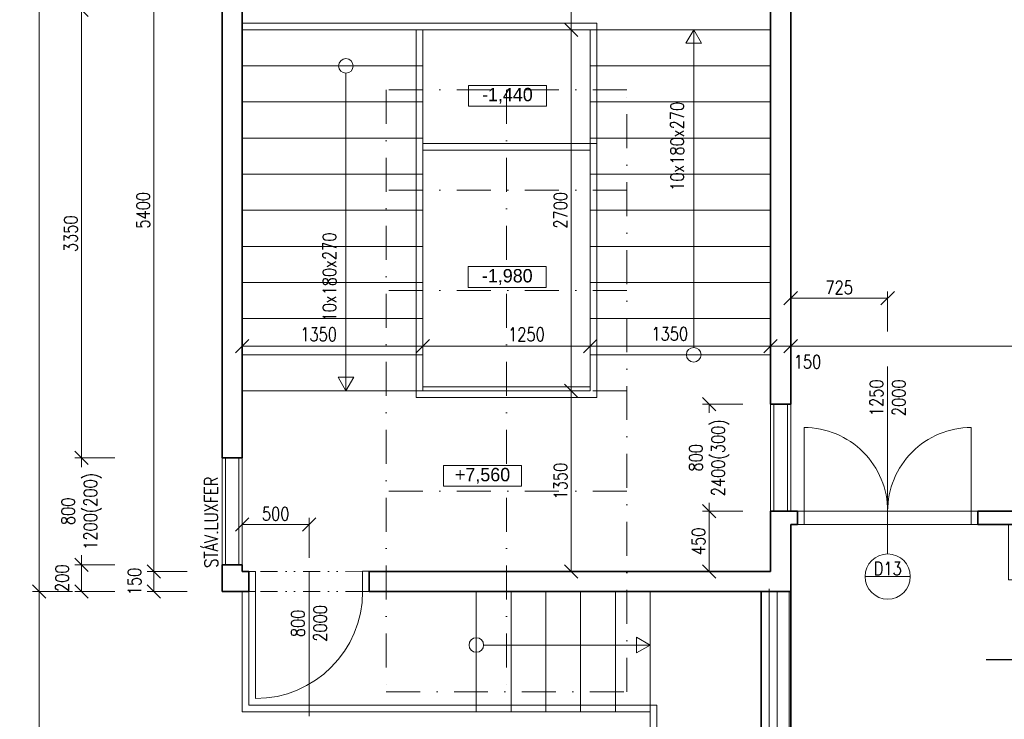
# Model space of a CAD drawing. Header units: millimetres. Extents: x -485339 to 350584, y -1189934 to 0.
# Tile 43 of 178: x -76119 to -68758, y -1148392 to -1143161. Entities that reach past the tile are written whole.
import ezdxf
from ezdxf import colors
from ezdxf.entities.mleader import LeaderData, LeaderLine
from ezdxf.enums import TextEntityAlignment as Align
from ezdxf.math import Vec2, Vec3

# ---------------------------------------------------------------- set-up
doc = ezdxf.new("R2010")
doc.units = ezdxf.units.MM
doc.header["$LTSCALE"] = 10
doc.linetypes.add('DASHDOT', pattern=[25.4, 12.7, -6.35, 0, -6.35])
doc.linetypes.add('DĚLICÍ2', pattern=[15.875, 6.35, -3.175, 0, -3.175, 0, -3.175])
doc.layers.get('Defpoints').update_dxf_attribs({"color": 201})
for name, color, linetype, lineweight in [('N_dveře', 10, 'Continuous', 18), ('N_popis', 10, 'Continuous', 18), ('N_popis_otvory', 10, 'Continuous', 18), ('N_čáry_obrys', 10, 'Continuous', 35), ('N_čáry_obv.plášt', 212, 'Continuous', 18), ('N_čáry_obv.plášt_obrys', 212, 'Continuous', 35), ('N_čáry_plné', 10, 'Continuous', 18), ('St__otvory_dveře', 40, 'Continuous', 18), ('St_ker_obklad', 250, 'DASHDOT', 35), ('St_kóty', 132, 'Continuous', 18), ('St_otvory_okna', 40, 'Continuous', 18), ('St_popis', 250, 'Continuous', 18), ('St_popis_otvory', 40, 'Continuous', 18), ('St_čáry_obrys', 5, 'Continuous', 35), ('St_čáry_osy', 250, 'DASHDOT', 18), ('St_čáry_plné', 250, 'Continuous', 18)]:
    doc.layers.add(name, color=color, linetype=linetype, lineweight=lineweight)
doc.layers.add('St_plocha_místn', color=140, linetype='Continuous', lineweight=18, plot=False)
doc.styles.add('1_50', font='txt', dxfattribs={"height": 100})
doc.styles.get("Standard").update_dxf_attribs({"font": 'simplex.shx', "width": 0.8})
doc.linetypes.add('ZIGZAG', pattern='A,0.00254,-5.08,[131,ltypeshp.shx,S=5.08,R=0,X=-5.08,Y=0],-10.16,[131,ltypeshp.shx,S=5.08,R=180,X=5.08,Y=0],-5.08', length=20.32254)
doc.dimstyles.new('stavebníM50 vnitřní', dxfattribs={"dimtxt": 100, "dimasz": 100, "dimexe": 50, "dimexo": 100, "dimgap": 30, "dimtad": 1, "dimdec": 0, "dimtxsty": 'Standard', "dimblk": 'OBLIQUE', "dimcen": 2.5, "dimclrd": 256, "dimclre": 256, "dimclrt": 256, "dimadec": 0, "dimazin": 0, "dimtfac": 1, "dimtdec": 0, "dimtmove": 2, "dimatfit": 2, "dimldrblk": 'OBLIQUE', "dimfxl": 250, "dimfxlon": 1, "dimlwd": -1, "dimlwe": -1, "dimarcsym": 0})

# ---------------------------------------------------------------- blocks, each defined once
blk = doc.blocks.new('G$CCBB459BE')
at = {"layer": 'St__otvory_dveře', "color": 0, "ltscale": 2}
for points in [[(50, 100.8), (50, 725.8)], [(1300, 100.8), (1300, 725.8)]]:
    blk.add_lwpolyline(points, dxfattribs=at)
at = {"layer": 'St__otvory_dveře', "ltscale": 2}
for points in [[(50, 100), (0, 100), (0, 0), (50, 0)], [(1350, 100.8), (1300, 100.8), (1300, 0.8), (1350, 0.8)]]:
    blk.add_lwpolyline(points, close=True, dxfattribs=at)
at = {"layer": 'St__otvory_dveře', "linetype": 'DĚLICÍ2', "ltscale": 2}
for points in [[(50, 100), (1300, 100.8)], [(50, 0), (1300, 0.8)]]:
    blk.add_lwpolyline(points, dxfattribs=at)
at = {"layer": 'St__otvory_dveře', "color": 0, "ltscale": 2}
for centre, start, end in [((50, 100.8), 359.96305, 90), ((1300, 100.8), 90, 180.03695)]:
    blk.add_arc(centre, 625, start, end, dxfattribs=at)
blk = doc.blocks.new('G$CD3821618')
at = {"layer": 'St__otvory_dveře', "ltscale": 2}
for points in [[(-150, -50), (-150, 0), (0, 0), (0, -50)], [(-150.8, -900), (-150.8, -850), (-0.8, -850), (-0.8, -900)]]:
    blk.add_lwpolyline(points, close=True, dxfattribs=at)
at = {"layer": 'St__otvory_dveře', "linetype": 'DĚLICÍ2', "ltscale": 2}
for points in [[(-150, -50), (-150.8, -850)], [(0, -50), (-0.8, -850)]]:
    blk.add_lwpolyline(points, dxfattribs=at)
at = {"layer": 'St__otvory_dveře', "ltscale": 2}
blk.add_lwpolyline([(-150.8, -850), (-950.8, -850)], dxfattribs=at)
blk.add_arc((-150.8, -850), 800, 90, 180, dxfattribs=at)
blk = doc.blocks.new('G$C94846F24')
at = {"layer": 'St_čáry_osy', "linetype": 'ByBlock', "ltscale": 2}
blk.add_lwpolyline([(-900, -4500), (900, -4500), (900, 0), (-900, 0)], close=True, dxfattribs=at)
for points in [[(0, 0), (0, -4500)], [(900, -750), (-900, -750)], [(900, -1500), (-900, -1500)], [(900, -2250), (-900, -2250)], [(900, -3000), (-900, -3000)], [(900, -3750), (-900, -3750)]]:
    blk.add_lwpolyline(points, dxfattribs=at)
blk = doc.blocks.new('_OBLIQUE')
at = {"color": 0, "linetype": 'ByBlock'}
blk.add_line((-0.5, -0.5), (0.5, 0.5), dxfattribs=at)
blk = doc.blocks.new('*D6569')
at = {"layer": 'Defpoints', "color": 0}
for p in [(-74604.9, -1143086.2), (-75656.6, -1146436.6), (-74604.9, -1146436.6)]:
    blk.add_point(p, dxfattribs=at)
at = {"layer": 'St_kóty'}
for p, q in [((-75406.6, -1143086.2), (-75706.6, -1143086.2)), ((-75656.6, -1143086.2), (-75656.6, -1146436.6)), ((-75406.6, -1146436.6), (-75706.6, -1146436.6))]:
    blk.add_line(p, q, dxfattribs=at)
at = {"layer": 'St_kóty', "linetype": 'ByBlock', "xscale": 100, "yscale": 100, "zscale": 100}
for p, rotation in [((-75656.6, -1143086.2), 90), ((-75656.6, -1146436.6), 270)]:
    blk.add_blockref('_OBLIQUE', p, dxfattribs=dict(at, rotation=rotation))
at = {"layer": 'St_kóty', "insert": (-75736.6, -1144761.4), "char_height": 100, "attachment_point": 5, "rotation": 90}
blk.add_mtext('3350', dxfattribs=at)
blk = doc.blocks.new('*D6570')
at = {"layer": 'Defpoints', "color": 0}
for p in [(-74604.9, -1146436.6), (-75656.6, -1147236.6), (-74604.9, -1147236.6)]:
    blk.add_point(p, dxfattribs=at)
at = {"layer": 'St_kóty'}
for p, q in [((-75406.6, -1146436.6), (-75706.6, -1146436.6)), ((-75656.6, -1146436.6), (-75656.6, -1146507.5)), ((-75656.6, -1147236.6), (-75656.6, -1147165.6)), ((-75406.6, -1147236.6), (-75706.6, -1147236.6))]:
    blk.add_line(p, q, dxfattribs=at)
at = {"layer": 'St_kóty', "linetype": 'ByBlock', "xscale": 100, "yscale": 100, "zscale": 100}
for p, rotation in [((-75656.6, -1146436.6), 90), ((-75656.6, -1147236.6), 270)]:
    blk.add_blockref('_OBLIQUE', p, dxfattribs=dict(at, rotation=rotation))
at = {"layer": 'St_kóty', "insert": (-75656.6, -1146836.6), "char_height": 100, "attachment_point": 5, "rotation": 90}
blk.add_mtext('800\\P1200(200)', dxfattribs=at)
blk = doc.blocks.new('*D6571')
at = {"layer": 'Defpoints', "color": 0}
for p in [(-74604.9, -1147236.6), (-75656.6, -1147436.2), (-74604.9, -1147436.2)]:
    blk.add_point(p, dxfattribs=at)
at = {"layer": 'St_kóty'}
for p, q in [((-75406.6, -1147236.6), (-75706.6, -1147236.6)), ((-75656.6, -1147236.6), (-75656.6, -1147436.2)), ((-75406.6, -1147436.2), (-75706.6, -1147436.2))]:
    blk.add_line(p, q, dxfattribs=at)
at = {"layer": 'St_kóty', "linetype": 'ByBlock', "xscale": 100, "yscale": 100, "zscale": 100}
for p, rotation in [((-75656.6, -1147236.6), 90), ((-75656.6, -1147436.2), 270)]:
    blk.add_blockref('_OBLIQUE', p, dxfattribs=dict(at, rotation=rotation))
at = {"layer": 'St_kóty', "insert": (-75801.6, -1147336.4), "char_height": 100, "attachment_point": 5, "rotation": 90}
blk.add_mtext('200', dxfattribs=at)
blk = doc.blocks.new('*D6577')
at = {"layer": 'Defpoints', "color": 0}
for p in [(-74604.9, -1141886.2), (-75115.5, -1147286.2), (-74454.9, -1147286.2)]:
    blk.add_point(p, dxfattribs=at)
at = {"layer": 'St_kóty'}
for p, q in [((-74865.5, -1141886.2), (-75165.5, -1141886.2)), ((-75115.5, -1141886.2), (-75115.5, -1147286.2)), ((-74865.5, -1147286.2), (-75165.5, -1147286.2))]:
    blk.add_line(p, q, dxfattribs=at)
at = {"layer": 'St_kóty', "linetype": 'ByBlock', "xscale": 100, "yscale": 100, "zscale": 100}
for p, rotation in [((-75115.5, -1141886.2), 90), ((-75115.5, -1147286.2), 270)]:
    blk.add_blockref('_OBLIQUE', p, dxfattribs=dict(at, rotation=rotation))
at = {"layer": 'St_kóty', "insert": (-75195.5, -1144586.2), "char_height": 100, "attachment_point": 5, "rotation": 90}
blk.add_mtext('5400', dxfattribs=at)
blk = doc.blocks.new('*D6578')
at = {"layer": 'Defpoints', "color": 0}
for p in [(-74454.9, -1147286.2), (-75115.5, -1147436.2), (-74604.9, -1147436.2)]:
    blk.add_point(p, dxfattribs=at)
at = {"layer": 'St_kóty'}
for p, q in [((-74865.5, -1147286.2), (-75165.5, -1147286.2)), ((-75115.5, -1147286.2), (-75115.5, -1147436.2)), ((-74865.5, -1147436.2), (-75165.5, -1147436.2))]:
    blk.add_line(p, q, dxfattribs=at)
at = {"layer": 'St_kóty', "linetype": 'ByBlock', "xscale": 100, "yscale": 100, "zscale": 100}
for p, rotation in [((-75115.5, -1147286.2), 90), ((-75115.5, -1147436.2), 270)]:
    blk.add_blockref('_OBLIQUE', p, dxfattribs=dict(at, rotation=rotation))
at = {"layer": 'St_kóty', "insert": (-75260.5, -1147361.2), "char_height": 100, "attachment_point": 5, "rotation": 90}
blk.add_mtext('150', dxfattribs=at)
blk = doc.blocks.new('*D6579')
at = {"layer": 'Defpoints', "color": 0}
for p in [(-74604.9, -1138456.2), (-75973, -1147436.2), (-74604.9, -1147436.2)]:
    blk.add_point(p, dxfattribs=at)
at = {"layer": 'St_kóty'}
for p, q in [((-75723, -1138456.2), (-76023, -1138456.2)), ((-75973, -1138456.2), (-75973, -1147436.2)), ((-75723, -1147436.2), (-76023, -1147436.2))]:
    blk.add_line(p, q, dxfattribs=at)
at = {"layer": 'St_kóty', "linetype": 'ByBlock', "xscale": 100, "yscale": 100, "zscale": 100}
for p, rotation in [((-75973, -1138456.2), 90), ((-75973, -1147436.2), 270)]:
    blk.add_blockref('_OBLIQUE', p, dxfattribs=dict(at, rotation=rotation))
at = {"layer": 'St_kóty', "insert": (-76053, -1142946.2), "char_height": 100, "attachment_point": 5, "rotation": 90}
blk.add_mtext('8980', dxfattribs=at)
blk = doc.blocks.new('*D6581')
at = {"layer": 'Defpoints', "color": 0}
for p in [(-70963.6, -1146036.2), (-70212.1, -1146036.2), (-70212.1, -1146836.2)]:
    blk.add_point(p, dxfattribs=at)
at = {"layer": 'St_kóty'}
for p, q in [((-70713.6, -1146036.2), (-71013.6, -1146036.2)), ((-70963.6, -1146036.2), (-70963.6, -1146099.5)), ((-70963.6, -1146836.2), (-70963.6, -1146772.8)), ((-70713.6, -1146836.2), (-71013.6, -1146836.2))]:
    blk.add_line(p, q, dxfattribs=at)
at = {"layer": 'St_kóty', "linetype": 'ByBlock', "xscale": 100, "yscale": 100, "zscale": 100}
for p, rotation in [((-70963.6, -1146036.2), 90), ((-70963.6, -1146836.2), 270)]:
    blk.add_blockref('_OBLIQUE', p, dxfattribs=dict(at, rotation=rotation))
at = {"layer": 'St_kóty', "insert": (-70963.6, -1146436.2), "char_height": 100, "attachment_point": 5, "rotation": 90}
blk.add_mtext('800\\P2400(300)', dxfattribs=at)
blk = doc.blocks.new('*D6582')
at = {"layer": 'Defpoints', "color": 0}
for p in [(-70504.9, -1146836.2), (-70963.6, -1147286.2), (-70504.9, -1147286.2)]:
    blk.add_point(p, dxfattribs=at)
at = {"layer": 'St_kóty'}
for p, q in [((-70713.6, -1146836.2), (-71013.6, -1146836.2)), ((-70963.6, -1146836.2), (-70963.6, -1147286.2)), ((-70713.6, -1147286.2), (-71013.6, -1147286.2))]:
    blk.add_line(p, q, dxfattribs=at)
at = {"layer": 'St_kóty', "linetype": 'ByBlock', "xscale": 100, "yscale": 100, "zscale": 100}
for p, rotation in [((-70963.6, -1146836.2), 90), ((-70963.6, -1147286.2), 270)]:
    blk.add_blockref('_OBLIQUE', p, dxfattribs=dict(at, rotation=rotation))
at = {"layer": 'St_kóty', "insert": (-71043.6, -1147061.2), "char_height": 100, "attachment_point": 5, "rotation": 90}
blk.add_mtext('450', dxfattribs=at)
blk = doc.blocks.new('*D6589')
at = {"layer": 'Defpoints', "color": 0}
for p in [(-73104.9, -1145602.1), (-73104.9, -1145936.2), (-74454.9, -1147286.2)]:
    blk.add_point(p, dxfattribs=at)
at = {"layer": 'St_kóty'}
for p, q in [((-74454.9, -1145852.1), (-74454.9, -1145552.1)), ((-74454.9, -1145602.1), (-73104.9, -1145602.1)), ((-73104.9, -1145836.2), (-73104.9, -1145552.1))]:
    blk.add_line(p, q, dxfattribs=at)
at = {"layer": 'St_kóty', "linetype": 'ByBlock', "xscale": 100, "yscale": 100, "zscale": 100, "rotation": 180}
blk.add_blockref('_OBLIQUE', (-74454.9, -1145602.1), dxfattribs=at)
at = {"layer": 'St_kóty', "linetype": 'ByBlock', "xscale": 100, "yscale": 100, "zscale": 100}
blk.add_blockref('_OBLIQUE', (-73104.9, -1145602.1), dxfattribs=at)
at = {"layer": 'St_kóty', "insert": (-73883.6, -1145513.5), "char_height": 100, "attachment_point": 5}
blk.add_mtext('1350', dxfattribs=at)
blk = doc.blocks.new('*D6590')
at = {"layer": 'Defpoints', "color": 0}
for p in [(-71854.9, -1145602.1), (-71854.9, -1145906.2), (-73104.9, -1145936.2)]:
    blk.add_point(p, dxfattribs=at)
at = {"layer": 'St_kóty'}
for p, q in [((-73104.9, -1145836.2), (-73104.9, -1145552.1)), ((-73104.9, -1145602.1), (-71854.9, -1145602.1)), ((-71854.9, -1145806.2), (-71854.9, -1145552.1))]:
    blk.add_line(p, q, dxfattribs=at)
at = {"layer": 'St_kóty', "linetype": 'ByBlock', "xscale": 100, "yscale": 100, "zscale": 100, "rotation": 180}
blk.add_blockref('_OBLIQUE', (-73104.9, -1145602.1), dxfattribs=at)
at = {"layer": 'St_kóty', "linetype": 'ByBlock', "xscale": 100, "yscale": 100, "zscale": 100}
blk.add_blockref('_OBLIQUE', (-71854.9, -1145602.1), dxfattribs=at)
at = {"layer": 'St_kóty', "insert": (-72330.2, -1145513.6), "char_height": 100, "attachment_point": 5}
blk.add_mtext('1250', dxfattribs=at)
blk = doc.blocks.new('*D6591')
at = {"layer": 'Defpoints', "color": 0}
for p in [(-70504.9, -1145602.1), (-71854.9, -1145906.2), (-70504.9, -1146036.2)]:
    blk.add_point(p, dxfattribs=at)
at = {"layer": 'St_kóty'}
for p, q in [((-71854.9, -1145806.2), (-71854.9, -1145552.1)), ((-71854.9, -1145602.1), (-70504.9, -1145602.1)), ((-70504.9, -1145852.1), (-70504.9, -1145552.1))]:
    blk.add_line(p, q, dxfattribs=at)
at = {"layer": 'St_kóty', "linetype": 'ByBlock', "xscale": 100, "yscale": 100, "zscale": 100, "rotation": 180}
blk.add_blockref('_OBLIQUE', (-71854.9, -1145602.1), dxfattribs=at)
at = {"layer": 'St_kóty', "linetype": 'ByBlock', "xscale": 100, "yscale": 100, "zscale": 100}
blk.add_blockref('_OBLIQUE', (-70504.9, -1145602.1), dxfattribs=at)
at = {"layer": 'St_kóty', "insert": (-71258.9, -1145509.2), "char_height": 100, "attachment_point": 5}
blk.add_mtext('1350', dxfattribs=at)
blk = doc.blocks.new('*D6592')
at = {"layer": 'Defpoints', "color": 0}
for p in [(-72004.9, -1145936.2), (-71995.6, -1145936.2), (-72004.9, -1147286.2)]:
    blk.add_point(p, dxfattribs=at)
at = {"layer": 'St_kóty'}
for p, q in [((-71995.6, -1145936.2), (-71945.6, -1145936.2)), ((-71995.6, -1147286.2), (-71995.6, -1145936.2)), ((-71995.6, -1147286.2), (-71945.6, -1147286.2))]:
    blk.add_line(p, q, dxfattribs=at)
at = {"layer": 'St_kóty', "linetype": 'ByBlock', "xscale": 100, "yscale": 100, "zscale": 100}
for p, rotation in [((-71995.6, -1145936.2), 90), ((-71995.6, -1147286.2), 270)]:
    blk.add_blockref('_OBLIQUE', p, dxfattribs=dict(at, rotation=rotation))
at = {"layer": 'St_kóty', "insert": (-72075.6, -1146611.2), "char_height": 100, "attachment_point": 5, "rotation": 90}
blk.add_mtext('1350', dxfattribs=at)
blk = doc.blocks.new('*D6593')
at = {"layer": 'Defpoints', "color": 0}
for p in [(-71995.6, -1143236.2), (-71854.9, -1143236.2), (-72004.9, -1145936.2)]:
    blk.add_point(p, dxfattribs=at)
at = {"layer": 'St_kóty'}
for p, q in [((-71954.9, -1143236.2), (-72045.6, -1143236.2)), ((-71995.6, -1145936.2), (-71995.6, -1143236.2)), ((-71995.6, -1145936.2), (-71945.6, -1145936.2))]:
    blk.add_line(p, q, dxfattribs=at)
at = {"layer": 'St_kóty', "linetype": 'ByBlock', "xscale": 100, "yscale": 100, "zscale": 100}
for p, rotation in [((-71995.6, -1143236.2), 90), ((-71995.6, -1145936.2), 270)]:
    blk.add_blockref('_OBLIQUE', p, dxfattribs=dict(at, rotation=rotation))
at = {"layer": 'St_kóty', "insert": (-72075.6, -1144586.2), "char_height": 100, "attachment_point": 5, "rotation": 90}
blk.add_mtext('2700', dxfattribs=at)
blk = doc.blocks.new('*D6594')
at = {"layer": 'Defpoints', "color": 0}
for p in [(-71995.6, -1141886.2), (-71854.9, -1141886.2), (-71854.9, -1143236.2)]:
    blk.add_point(p, dxfattribs=at)
at = {"layer": 'St_kóty'}
for p, q in [((-71954.9, -1141886.2), (-72045.6, -1141886.2)), ((-71995.6, -1143236.2), (-71995.6, -1141886.2)), ((-71954.9, -1143236.2), (-72045.6, -1143236.2))]:
    blk.add_line(p, q, dxfattribs=at)
at = {"layer": 'St_kóty', "linetype": 'ByBlock', "xscale": 100, "yscale": 100, "zscale": 100}
for p, rotation in [((-71995.6, -1141886.2), 90), ((-71995.6, -1143236.2), 270)]:
    blk.add_blockref('_OBLIQUE', p, dxfattribs=dict(at, rotation=rotation))
at = {"layer": 'St_kóty', "insert": (-72075.6, -1142561.2), "char_height": 100, "attachment_point": 5, "rotation": 90}
blk.add_mtext('1350', dxfattribs=at)
blk = doc.blocks.new('*D6603')
at = {"layer": 'Defpoints', "color": 0}
for p in [(-70504.9, -1145396.2), (-70354.9, -1145396.2), (-70354.9, -1145602.1)]:
    blk.add_point(p, dxfattribs=at)
at = {"layer": 'St_kóty'}
for p, q in [((-70504.9, -1145496.2), (-70504.9, -1145652.1)), ((-70354.9, -1145496.2), (-70354.9, -1145652.1)), ((-70504.9, -1145602.1), (-70354.9, -1145602.1))]:
    blk.add_line(p, q, dxfattribs=at)
at = {"layer": 'St_kóty', "linetype": 'ByBlock', "xscale": 100, "yscale": 100, "zscale": 100, "rotation": 180}
blk.add_blockref('_OBLIQUE', (-70504.9, -1145602.1), dxfattribs=at)
at = {"layer": 'St_kóty', "linetype": 'ByBlock', "xscale": 100, "yscale": 100, "zscale": 100}
blk.add_blockref('_OBLIQUE', (-70354.9, -1145602.1), dxfattribs=at)
at = {"layer": 'St_kóty', "insert": (-70229.2, -1145718.3), "char_height": 100, "attachment_point": 5}
blk.add_mtext('150', dxfattribs=at)
blk = doc.blocks.new('*D6604')
at = {"layer": 'Defpoints', "color": 0}
for p in [(-70354.9, -1145396.2), (-66124.9, -1145602.1), (-66124.9, -1146836.2)]:
    blk.add_point(p, dxfattribs=at)
at = {"layer": 'St_kóty'}
for p, q in [((-70354.9, -1145496.2), (-70354.9, -1145652.1)), ((-70354.9, -1145602.1), (-66124.9, -1145602.1)), ((-66124.9, -1145852.1), (-66124.9, -1145552.1))]:
    blk.add_line(p, q, dxfattribs=at)
at = {"layer": 'St_kóty', "linetype": 'ByBlock', "xscale": 100, "yscale": 100, "zscale": 100, "rotation": 180}
blk.add_blockref('_OBLIQUE', (-70354.9, -1145602.1), dxfattribs=at)
at = {"layer": 'St_kóty', "linetype": 'ByBlock', "xscale": 100, "yscale": 100, "zscale": 100}
blk.add_blockref('_OBLIQUE', (-66124.9, -1145602.1), dxfattribs=at)
at = {"layer": 'St_kóty', "insert": (-68239.9, -1145522.1), "char_height": 100, "attachment_point": 5}
blk.add_mtext('4230', dxfattribs=at)
blk = doc.blocks.new('*D6625')
at = {"layer": 'Defpoints', "color": 0}
for p in [(-69629.9, -1145243.2), (-70354.9, -1146036.2), (-69629.9, -1146273.2)]:
    blk.add_point(p, dxfattribs=at)
at = {"layer": 'St_kóty'}
for p, q in [((-70354.9, -1145493.2), (-70354.9, -1145193.2)), ((-70354.9, -1145243.2), (-69629.9, -1145243.2)), ((-69629.9, -1145493.2), (-69629.9, -1145193.2))]:
    blk.add_line(p, q, dxfattribs=at)
at = {"layer": 'St_kóty', "linetype": 'ByBlock', "xscale": 100, "yscale": 100, "zscale": 100, "rotation": 180}
blk.add_blockref('_OBLIQUE', (-70354.9, -1145243.2), dxfattribs=at)
at = {"layer": 'St_kóty', "linetype": 'ByBlock', "xscale": 100, "yscale": 100, "zscale": 100}
blk.add_blockref('_OBLIQUE', (-69629.9, -1145243.2), dxfattribs=at)
at = {"layer": 'St_kóty', "insert": (-69992.4, -1145163.2), "char_height": 100, "attachment_point": 5}
blk.add_mtext('725', dxfattribs=at)
blk = doc.blocks.new('*D6626')
at = {"layer": 'Defpoints', "color": 0}
for p in [(-75973, -1147436.2), (-70504.9, -1147436.2), (-70504.9, -1157116.2)]:
    blk.add_point(p, dxfattribs=at)
at = {"layer": 'St_kóty'}
for p, q in [((-75723, -1147436.2), (-76023, -1147436.2)), ((-75973, -1157116.2), (-75973, -1147436.2)), ((-75723, -1157116.2), (-76023, -1157116.2))]:
    blk.add_line(p, q, dxfattribs=at)
at = {"layer": 'St_kóty', "linetype": 'ByBlock', "xscale": 100, "yscale": 100, "zscale": 100}
for p, rotation in [((-75973, -1147436.2), 90), ((-75973, -1157116.2), 270)]:
    blk.add_blockref('_OBLIQUE', p, dxfattribs=dict(at, rotation=rotation))
at = {"layer": 'St_kóty', "insert": (-76053, -1152276.2), "char_height": 100, "attachment_point": 5, "rotation": 90}
blk.add_mtext('9680', dxfattribs=at)
blk = doc.blocks.new('*D6627')
at = {"layer": 'Defpoints', "color": 0}
for p in [(-74454.9, -1146836.6), (-73954.9, -1146935.4), (-73954.9, -1147285.7)]:
    blk.add_point(p, dxfattribs=at)
at = {"layer": 'St_kóty'}
for p, q in [((-74454.9, -1146935.4), (-74454.9, -1146985.4)), ((-74454.9, -1146935.4), (-73954.9, -1146935.4)), ((-73954.9, -1147185.4), (-73954.9, -1146885.4))]:
    blk.add_line(p, q, dxfattribs=at)
at = {"layer": 'St_kóty', "linetype": 'ByBlock', "xscale": 100, "yscale": 100, "zscale": 100, "rotation": 180}
blk.add_blockref('_OBLIQUE', (-74454.9, -1146935.4), dxfattribs=at)
at = {"layer": 'St_kóty', "linetype": 'ByBlock', "xscale": 100, "yscale": 100, "zscale": 100}
blk.add_blockref('_OBLIQUE', (-73954.9, -1146935.4), dxfattribs=at)
at = {"layer": 'St_kóty', "insert": (-74204.9, -1146855.4), "char_height": 100, "attachment_point": 5}
blk.add_mtext('500', dxfattribs=at)

msp = doc.modelspace()

# ---------------------------------------------------------------- linework, layer by layer
at = {"layer": 'N_popis_otvory'}
msp.add_lwpolyline([(-69629.9, -1147155.3), (-69629.9, -1145754)], dxfattribs=at)
msp.add_circle((-69629.4, -1147324.3), 169, dxfattribs=at)
at = {"layer": 'N_čáry_obrys'}
msp.add_lwpolyline([(-70354.9, -1152793.7), (-70354.9, -1147436.2)], dxfattribs=at)
at = {"layer": 'N_čáry_obv.plášt', "linetype": 'ZIGZAG'}
msp.add_line((-70514.9, -1156416.2), (-70514.9, -1147416.2), dxfattribs=at)
at = {"layer": 'N_čáry_obv.plášt', "ltscale": 2}
msp.add_line((-70454.9, -1156416.2), (-70454.9, -1147436.2), dxfattribs=at)
at = {"layer": 'N_čáry_obv.plášt'}
msp.add_lwpolyline([(-70574.9, -1147436.2), (-70574.9, -1156416.2)], dxfattribs=at)
at = {"layer": 'N_čáry_obv.plášt_obrys'}
msp.add_line((-70575.6, -1156416.2), (-70574.9, -1147436.2), dxfattribs=at)
at = {"layer": 'N_čáry_plné'}
msp.add_lwpolyline([(-69798.4, -1147324.3), (-69460.4, -1147324.3)], dxfattribs=at)
at = {"layer": 'N_čáry_plné', "ltscale": 2}
msp.add_lwpolyline([(-70367.4, -1152806.2), (-70367.4, -1147436.2)], dxfattribs=at)
at = {"layer": 'St_kóty'}
for points in [[(-72180.9, -1143807.5), (-72764.2, -1143807.5), (-72764.2, -1143652.2), (-72180.9, -1143652.2)], [(-72181.9, -1145162.1), (-72765.2, -1145162.1), (-72765.2, -1145006.8), (-72181.9, -1145006.8)], [(-72366.7, -1146648.8), (-72950, -1146648.8), (-72950, -1146493.5), (-72366.7, -1146493.5)]]:
    msp.add_lwpolyline(points, close=True, dxfattribs=at)
at = {"layer": 'St_otvory_okna', "ltscale": 2}
for points in [[(-70479.9, -1146836.2), (-70479.9, -1146036.2)], [(-70379.9, -1146836.2), (-70379.9, -1146036.2)], [(-74579.9, -1147236.6), (-74579.9, -1146436.6)], [(-74479.9, -1147236.6), (-74479.9, -1146436.6)]]:
    msp.add_lwpolyline(points, dxfattribs=at)
at = {"layer": 'St_plocha_místn'}
for points in [[(-66124.9, -1146836.2), (-70354.9, -1146836.2), (-70354.9, -1141866.2), (-66124.9, -1141866.2)], [(-70291.9, -1156903.2), (-59936.3, -1156903.2), (-59936.3, -1147348.7), (-68726.6, -1147348.7), (-68726.6, -1146936.2), (-70354.9, -1146936.2), (-70354.9, -1152793.7), (-70291.9, -1152793.7)]]:
    msp.add_lwpolyline(points, close=True, dxfattribs=at)
at = {"layer": 'St_popis_otvory'}
msp.add_lwpolyline([(-73954.9, -1148367), (-73954.9, -1147285.7)], dxfattribs=at)
at = {"layer": 'St_čáry_obrys', "ltscale": 2}
for points in [[(-74604.9, -1143086.2), (-74604.9, -1146436.6)], [(-74454.9, -1146436.6), (-74454.9, -1143086.2)], [(-70504.9, -1143061.2), (-70504.9, -1146036.2)], [(-70354.9, -1143061.2), (-70354.9, -1146036.2)], [(-66124.9, -1143916.2), (-66124.9, -1146836.2), (-68954.9, -1146836.2)], [(-70354.9, -1146036.2), (-70504.9, -1146036.2)], [(-74454.9, -1146436.6), (-74604.9, -1146436.6)], [(-70504.9, -1146836.2), (-70504.9, -1147286.2)], [(-70304.9, -1146836.2), (-70504.9, -1146836.2)], [(-70304.9, -1146836.2), (-70304.9, -1146936.2)], [(-68954.9, -1146836.2), (-68954.9, -1146936.2)], [(-70354.9, -1146936.2), (-70354.9, -1146936.2)], [(-70354.9, -1147436.2), (-70354.9, -1146936.2)], [(-70304.9, -1146936.2), (-70354.9, -1146936.2)], [(-59936.3, -1146936.2), (-68954.9, -1146936.2)], [(-74604.9, -1147236.6), (-74604.9, -1147436.2)], [(-74454.9, -1147236.6), (-74604.9, -1147236.6)], [(-74454.9, -1147286.2), (-74454.9, -1147236.6)], [(-74404.9, -1147286.2), (-74454.9, -1147286.2)], [(-74404.9, -1147436.2), (-74404.9, -1147286.2)], [(-70504.9, -1147286.2), (-73504.9, -1147286.2)], [(-73504.9, -1147436.2), (-73504.9, -1147286.2)], [(-74404.9, -1147436.2), (-74604.9, -1147436.2)], [(-70354.9, -1147436.2), (-73504.9, -1147436.2)]]:
    msp.add_lwpolyline(points, dxfattribs=at)
at = {"layer": 'St_čáry_plné', "ltscale": 2}
for points in [[(-71804.9, -1143186.2), (-74454.9, -1143186.2)], [(-71804.9, -1143186.2), (-71804.9, -1145986.2)], [(-70504.9, -1143236.2), (-74454.9, -1143236.2)], [(-73154.9, -1143236.2), (-73154.9, -1145986.2)], [(-73104.9, -1143236.2), (-73104.9, -1145936.2)], [(-71854.9, -1143236.2), (-71854.9, -1145936.2)], [(-71079.9, -1145611.6), (-71079.9, -1143236.2)], [(-73104.9, -1143506.2), (-74454.9, -1143506.2)], [(-73679.9, -1143560.7), (-73679.9, -1145936.2)], [(-70504.9, -1143506.2), (-71854.9, -1143506.2)], [(-73104.9, -1143776.2), (-74454.9, -1143776.2)], [(-70504.9, -1143776.2), (-71854.9, -1143776.2)], [(-73104.9, -1144046.2), (-74454.9, -1144046.2)], [(-70504.9, -1144046.2), (-71854.9, -1144046.2)], [(-71804.9, -1144086.2), (-73104.9, -1144086.2)], [(-71854.9, -1144136.2), (-73104.9, -1144136.2)], [(-73104.9, -1144316.2), (-74454.9, -1144316.2)], [(-70504.9, -1144316.2), (-71854.9, -1144316.2)], [(-73104.9, -1144586.2), (-74454.9, -1144586.2)], [(-70504.9, -1144586.2), (-71854.9, -1144586.2)], [(-73104.9, -1144856.2), (-74454.9, -1144856.2)], [(-70504.9, -1144856.2), (-71854.9, -1144856.2)], [(-73104.9, -1145126.2), (-74454.9, -1145126.2)], [(-70504.9, -1145126.2), (-71854.9, -1145126.2)], [(-73104.9, -1145396.2), (-74454.9, -1145396.2)], [(-70504.9, -1145396.2), (-71854.9, -1145396.2)], [(-73104.9, -1145666.2), (-74454.9, -1145666.2)], [(-70504.9, -1145666.2), (-71854.9, -1145666.2)], [(-71854.9, -1145906.2), (-73104.9, -1145906.2)], [(-73104.9, -1145936.2), (-74454.9, -1145936.2)], [(-71804.9, -1145986.2), (-73154.9, -1145986.2)], [(-71854.9, -1145936.2), (-73104.9, -1145936.2)], [(-70504.9, -1146836.2), (-70504.9, -1146036.2)], [(-70354.9, -1146036.2), (-70354.9, -1146836.2)], [(-74604.9, -1147236.6), (-74604.9, -1146436.6)], [(-74454.9, -1146436.6), (-74454.9, -1147236.6)], [(-74454.9, -1148336.2), (-74454.9, -1147436.2)], [(-74404.9, -1148286.2), (-74404.9, -1147436.2)], [(-72704.9, -1148336.2), (-72704.9, -1147436.2)], [(-72444.9, -1148336.2), (-72444.9, -1147436.2)], [(-72184.9, -1148336.2), (-72184.9, -1147436.2)], [(-71924.9, -1148336.2), (-71924.9, -1147436.2)], [(-71664.9, -1148336.2), (-71664.9, -1147436.2)], [(-71404.9, -1148336.2), (-71404.9, -1147436.2)], [(-72650.3, -1147836.2), (-71404.9, -1147836.2)], [(-74454.9, -1148336.2), (-71404.9, -1148336.2), (-71404.9, -1155321.2), (-74360.1, -1155321.2)], [(-74404.9, -1148286.2), (-71354.9, -1148286.2), (-71354.9, -1155371.2), (-74360.1, -1155371.2)]]:
    msp.add_lwpolyline(points, dxfattribs=at)
for points in [[(-71079.9, -1143236.2), (-71138.5, -1143337.6), (-71021.3, -1143337.6)], [(-73679.9, -1145936.2), (-73738.5, -1145834.7), (-73621.3, -1145834.7)], [(-71404.9, -1147836.2), (-71506.3, -1147777.6), (-71506.3, -1147894.7)]]:
    msp.add_lwpolyline(points, close=True, dxfattribs=at)
for centre in [(-73679.9, -1143506.2), (-71079.9, -1145666.2), (-72704.9, -1147836.2)]:
    msp.add_circle(centre, 54.6, dxfattribs=at)

# ---------------------------------------------------------------- block references
at = {"layer": 'N_dveře', "ltscale": 2}
msp.add_blockref('G$CCBB459BE', (-70304.9, -1146936.2), dxfattribs=at)
at = {"layer": 'St_ker_obklad', "ltscale": 2, "xscale": -1, "rotation": 270}
msp.add_blockref('G$CD3821618', (-73504.9, -1147285.3), dxfattribs=at)
at = {"layer": 'St_čáry_osy', "ltscale": 2}
msp.add_blockref('G$C94846F24', (-72479.9, -1143686.2), dxfattribs=at)

# ---------------------------------------------------------------- texts
at = {"layer": 'N_popis_otvory', "width": 0.8}
msp.add_text('D13', height=100, dxfattribs=at).set_placement((-69629.4, -1147264.4), align=Align.MIDDLE_CENTER)
at = {"layer": 'N_popis_otvory', "insert": (-69629.9, -1145987.7), "char_height": 100, "width": 1342.526, "attachment_point": 5, "rotation": 90}
msp.add_mtext('1250\\P2000', dxfattribs=at)
at = {"layer": 'St_kóty', "char_height": 100, "attachment_point": 5, "style": '1_50'}
for s, insert in [('-1,440', (-72472.6, -1143729.9)), ('-1,980', (-72473.6, -1145084.5)), ('+7,560', (-72658.3, -1146571.1))]:
    msp.add_mtext_dynamic_manual_height_columns(s, width=890.536, gutter_width=500, heights=[0], dxfattribs=dict(at, insert=insert))
at = {"layer": 'St_otvory_okna', "lineweight": 18, "width": 0.8}
msp.add_text('STÁV.LUXFER', height=100, rotation=90, dxfattribs=at).set_placement((-74636.2, -1147258.8))
at = {"layer": 'St_popis', "ltscale": 2, "width": 0.8}
for p in [(-71152.8, -1144440.5), (-73752.8, -1145417.5)]:
    msp.add_text('10x180x270', height=100, rotation=90, dxfattribs=at).set_placement(p)
at = {"layer": 'St_popis_otvory', "insert": (-73954.9, -1147674.6), "char_height": 100, "width": 1342.526, "attachment_point": 5, "rotation": 90}
msp.add_mtext('800\\P2000', dxfattribs=at)

# ---------------------------------------------------------------- dimensions: what is measured, and where the dimension line sits
at = {"layer": 'St_kóty'}
for base, p1, p2, picture, middle in [((-75973, -1147436.2), (-74604.9, -1138456.2), (-74604.9, -1147436.2), '*D6579', (-76053, -1142946.2)), ((-75115.5, -1147286.2), (-74604.9, -1141886.2), (-74454.9, -1147286.2), '*D6577', (-75195.5, -1144586.2)), ((-71995.6, -1141886.2), (-71854.9, -1143236.2), (-71854.9, -1141886.2), '*D6594', (-72075.6, -1142561.2)), ((-75656.6, -1146436.6), (-74604.9, -1143086.2), (-74604.9, -1146436.6), '*D6569', (-75736.6, -1144761.4)), ((-71995.6, -1143236.2), (-72004.9, -1145936.2), (-71854.9, -1143236.2), '*D6593', (-72075.6, -1144586.2)), ((-71995.6, -1145936.2), (-72004.9, -1147286.2), (-72004.9, -1145936.2), '*D6592', (-72075.6, -1146611.2)), ((-70963.6, -1147286.2), (-70504.9, -1146836.2), (-70504.9, -1147286.2), '*D6582', (-71043.6, -1147061.2)), ((-75656.6, -1147436.2), (-74604.9, -1147236.6), (-74604.9, -1147436.2), '*D6571', (-75801.6, -1147336.4)), ((-75115.5, -1147436.2), (-74454.9, -1147286.2), (-74604.9, -1147436.2), '*D6578', (-75260.5, -1147361.2)), ((-75973, -1147436.2), (-70504.9, -1157116.2), (-70504.9, -1147436.2), '*D6626', (-76053, -1152276.2))]:
    dim = msp.add_linear_dim(base=base, p1=p1, p2=p2, angle=90, dimstyle='stavebníM50 vnitřní', dxfattribs=at)
    dim.commit()
    dim.dimension.update_dxf_attribs({"geometry": picture, "text_midpoint": middle})
for base, p1, p2, picture, middle in [((-69629.9, -1145243.2), (-70354.9, -1146036.2), (-69629.9, -1146273.2), '*D6625', (-69992.4, -1145163.2)), ((-66124.9, -1145602.1), (-70354.9, -1145396.2), (-66124.9, -1146836.2), '*D6604', (-68239.9, -1145522.1)), ((-73954.9, -1146935.4), (-74454.9, -1146836.6), (-73954.9, -1147285.7), '*D6627', (-74204.9, -1146855.4))]:
    dim = msp.add_linear_dim(base=base, p1=p1, p2=p2, dimstyle='stavebníM50 vnitřní', dxfattribs=at)
    dim.commit()
    dim.dimension.update_dxf_attribs({"geometry": picture, "text_midpoint": middle})
for base, p1, p2, picture, middle in [((-70354.9, -1145602.1), (-70504.9, -1145396.2), (-70354.9, -1145396.2), '*D6603', (-70229.2, -1145718.3)), ((-73104.9, -1145602.1), (-74454.9, -1147286.2), (-73104.9, -1145936.2), '*D6589', (-73883.6, -1145513.5)), ((-71854.9, -1145602.1), (-73104.9, -1145936.2), (-71854.9, -1145906.2), '*D6590', (-72330.2, -1145513.6)), ((-70504.9, -1145602.1), (-71854.9, -1145906.2), (-70504.9, -1146036.2), '*D6591', (-71258.9, -1145509.2))]:
    dim = msp.add_linear_dim(base=base, p1=p1, p2=p2, dimstyle='stavebníM50 vnitřní', dxfattribs=at)
    dim.commit()
    dim.dimension.update_dxf_attribs({"geometry": picture, "text_midpoint": middle, "dimtype": 160})
for base, p1, p2, text, picture, middle in [((-70963.6, -1146036.2), (-70212.1, -1146836.2), (-70212.1, -1146036.2), '<>\\P2400(300)', '*D6581', (-70963.6, -1146436.2)), ((-75656.6, -1147236.6), (-74604.9, -1146436.6), (-74604.9, -1147236.6), '<>\\P1200(200)', '*D6570', (-75656.6, -1146836.6))]:
    dim = msp.add_linear_dim(base=base, p1=p1, p2=p2, angle=90, text=text, dimstyle='stavebníM50 vnitřní', override={"dimtxsty": 'Standard'}, dxfattribs=at)
    dim.commit()
    dim.dimension.update_dxf_attribs({"geometry": picture, "text_midpoint": middle, "dimtype": 160})

# ---------------------------------------------------------------- leaders
at = {"layer": 'N_popis'}
ml = msp.add_multileader_mtext('Standard', dxfattribs=at)
ml.set_content('SDK OPLÁŠTĚNÍ\\PJEDNODUCHÁ OCELOVÁ \\PKONSTRUKCE CW75\\PJEDNODUCHÉ OPLÁŠTĚNÍ 12,5mm')
ml.set_leader_properties()
ml.build(insert=Vec2(0, 0))
ml.multileader.update_dxf_attribs({"text_left_attachment_type": 6, "text_right_attachment_type": 6, "arrow_head_size": 180})
ctx = ml.context
ctx.base_point, ctx.char_height, ctx.arrow_head_size, ctx.plane_origin = Vec3(-69233.8, -1147947.1), 180, 180, Vec3(-64809.2, -1146982.7)
ctx.left_attachment, ctx.right_attachment, ctx.text_align_type = 6, 6, 2
notes = []
notes.append((ctx, [(0, (1, 1, 0), (-65587.6, -1147947.1), (-1, 0), 8, [(0, [(-64517.5, -1147348.7)], 0, [])])]))
ctx.mtext.insert, ctx.mtext.alignment, ctx.mtext.flow_direction = Vec3(-65597.6, -1147681.4), 3, 5
for ctx, leaders in notes:
    for number, flags, end, landing, length, lines in leaders:
        leader = LeaderData()
        leader.index, (leader.has_last_leader_line, leader.has_dogleg_vector, leader.attachment_direction) = number, flags
        leader.last_leader_point, leader.dogleg_vector, leader.dogleg_length = Vec3(end), Vec3(landing), length
        for number, points, colour, breaks in lines:
            line = LeaderLine()
            line.index, line.vertices, line.color, line.breaks = number, Vec3.list(points), colors.encode_raw_color(colour), breaks
            leader.lines.append(line)
        ctx.leaders.append(leader)

doc.saveas('drawing.dxf')
